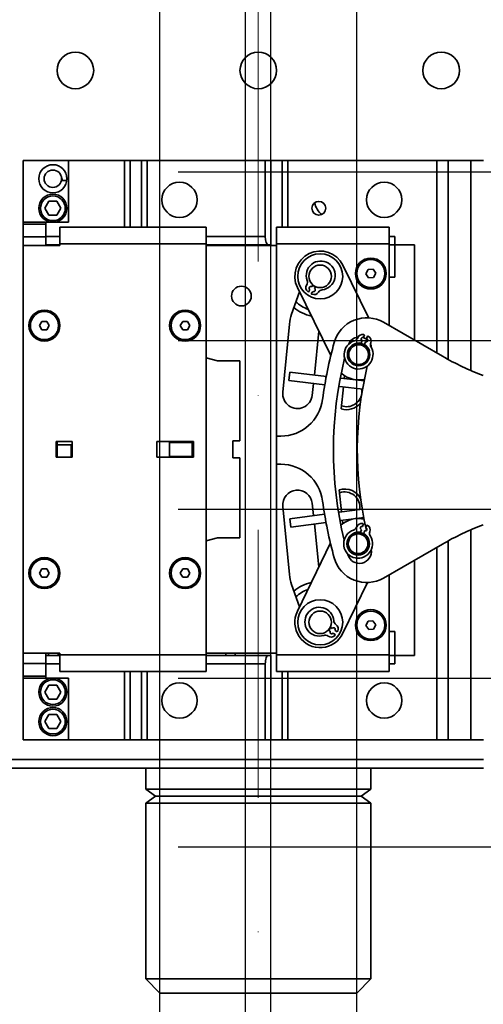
# Model space of a CAD drawing. Header units: millimetres. Extents: x 132157 to 155303, y 33763 to 45643.
# Tile 45 of 256: x 140820 to 140930, y 38455 to 38688. Entities that reach past the tile are written whole.
import ezdxf

# ---------------------------------------------------------------- set-up
doc = ezdxf.new("R2010")
doc.units = ezdxf.units.MM
doc.header["$LTSCALE"] = 20
doc.header["$PDMODE"] = 35
doc.header["$PDSIZE"] = 10
doc.linetypes.add('ČERCHOVANÁ2', pattern=[12.7, 6.35, -3.175, 0, -3.175])
doc.linetypes.add('ČÁRKOVANÁ2', pattern=[9.525, 6.35, -3.175])
for name, color, linetype in [('KOTY', 7, 'Continuous'), ('PŘEJEZD', 7, 'ČÁRKOVANÁ2'), ('VODÍTKA', 36, 'Continuous')]:
    doc.layers.add(name, color=color, linetype=linetype)
doc.layers.add('OSY', color=1, linetype='ČERCHOVANÁ2', lineweight=9)
doc.layers.add('RÁM', color=4, linetype='Continuous', lineweight=35)
doc.styles.get("Standard").update_dxf_attribs({"font": 'arial.ttf'})
doc.dimstyles.get("Standard").update_dxf_attribs({"dimscale": 20, "dimtxt": 3, "dimasz": 3, "dimexe": 1, "dimexo": 0, "dimgap": 1.5, "dimtad": 1, "dimdsep": 46, "dimtxsty": 'Standard', "dimcen": 0, "dimdle": 1, "dimclrd": 256, "dimclre": 256, "dimclrt": 256, "dimaunit": 1, "dimadec": 0, "dimazin": 0, "dimtfac": 0.6, "dimtmove": 0, "dimatfit": 3, "dimfxl": 0, "dimtolj": 1, "dimarcsym": 0})

# ---------------------------------------------------------------- blocks, each defined once
blk = doc.blocks.new('*D527')
at = {"layer": 'Defpoints', "color": 0, "ltscale": 0.5}
for p in [(139486.5, 40475.93), (140853.17, 40475.93), (140853.17, 37142.59)]:
    blk.add_point(p, dxfattribs=at)
at = {"layer": 'KOTY', "lineweight": -2, "ltscale": 0.5}
for p, q in [((140853.17, 40475.93), (139466.5, 40475.93)), ((139486.5, 37202.59), (139486.5, 40415.93)), ((140853.17, 37142.59), (139466.5, 37142.59))]:
    blk.add_line(p, q, dxfattribs=at)
at = {"layer": 'KOTY', "ltscale": 0.5}
for points in [[(139476.5, 40415.93), (139496.5, 40415.93), (139486.5, 40475.93)], [(139476.5, 37202.59), (139496.5, 37202.59), (139486.5, 37142.59)]]:
    blk.add_solid(points, dxfattribs=at)
at = {"layer": 'KOTY', "ltscale": 0.5, "insert": (139418.54, 38809.26), "char_height": 60, "attachment_point": 5, "rotation": 90}
blk.add_mtext('\\A1;TYČ 5000', dxfattribs=at)

msp = doc.modelspace()

# ---------------------------------------------------------------- linework, layer by layer
at = {"layer": 'OSY', "ltscale": 0.5}
msp.add_line((140876.5031, 34309.2588), (140876.5031, 40699.2588), dxfattribs=at)
at = {"layer": 'PŘEJEZD', "ltscale": 0.5}
for p, q in [((140853.1698, 38457.2588), (140853.1698, 40373.2588)), ((140899.8365, 38457.2588), (140899.8365, 40373.2588)), ((140873.5031, 38457.2588), (140873.5031, 40360.5921)), ((140879.5031, 38457.2588), (140879.5031, 40360.5921))]:
    msp.add_line(p, q, dxfattribs=at)
at = {"layer": 'PŘEJEZD'}
for p, q in [((140476.5031, 38651.9255), (141023.1698, 38651.9255)), ((140476.5031, 38611.9255), (141023.1698, 38611.9255)), ((140476.5031, 38571.9255), (141023.1698, 38571.9255)), ((140476.5031, 38531.9255), (141023.1698, 38531.9255)), ((140476.5031, 38491.9255), (141023.1698, 38491.9255))]:
    msp.add_line(p, q, dxfattribs=at)
at = {"layer": 'RÁM', "ltscale": 0.5}
for p, q in [((140929.8352, 38654.5921), (140820.8365, 38654.5921)), ((140820.8365, 38517.2588), (140820.8365, 38654.5921)), ((140831.5031, 38654.5921), (140831.5031, 38639.9255)), ((140844.8365, 38638.7921), (140844.8365, 38654.5921)), ((140846.1698, 38638.7921), (140846.1698, 38654.5921)), ((140848.8365, 38638.7921), (140848.8365, 38654.5921)), ((140850.1698, 38654.5921), (140850.1698, 38638.7921)), ((140878.1698, 38636.5921), (140878.1698, 38654.5921)), ((140879.5031, 38634.5921), (140879.5031, 38654.5921)), ((140882.1698, 38638.7921), (140882.1698, 38654.5921)), ((140883.5031, 38654.5921), (140883.5031, 38638.7921)), ((140918.8365, 38608.9363), (140918.8365, 38654.5921)), ((140921.5031, 38607.5125), (140921.5031, 38654.5921)), ((140926.8365, 38654.5921), (140926.8365, 38604.8824)), ((140831.112, 38649.8563), (140829.9654, 38649.8563)), ((140826.8742, 38644.9255), (140825.912, 38643.2588)), ((140826.8742, 38644.9255), (140828.7987, 38644.9255)), ((140829.761, 38643.2588), (140828.7987, 38644.9255)), ((140825.912, 38643.2588), (140826.8742, 38641.5921)), ((140828.7987, 38641.5921), (140829.761, 38643.2588)), ((140820.8365, 38639.9255), (140826.1698, 38639.9255)), ((140826.1698, 38639.9255), (140831.5031, 38639.9255)), ((140826.1698, 38634.4588), (140826.1698, 38639.9255)), ((140828.7987, 38641.5921), (140826.8742, 38641.5921)), ((140820.8365, 38639.5255), (140826.1698, 38639.5255)), ((140829.5031, 38638.7921), (140864.1698, 38638.7921)), ((140829.5031, 38638.7921), (140829.5031, 38634.4588)), ((140864.1698, 38533.4588), (140864.1698, 38638.7921)), ((140880.8365, 38638.7921), (140907.5031, 38638.7921)), ((140880.8365, 38533.4588), (140880.8365, 38638.7921)), ((140907.5031, 38615.4796), (140907.5031, 38638.7921)), ((140826.1698, 38636.4588), (140820.8365, 38636.4588)), ((140826.1698, 38636.5921), (140829.5031, 38636.5921)), ((140864.1698, 38636.5921), (140878.1698, 38636.5921)), ((140907.5031, 38636.5921), (140908.8365, 38636.5921)), ((140908.8365, 38626.9255), (140908.8365, 38636.5921)), ((140829.5031, 38634.4588), (140820.8365, 38634.4588)), ((140829.5031, 38634.5921), (140826.1698, 38634.5921)), ((140826.8365, 38634.4588), (140826.8365, 38634.5921)), ((140829.0578, 38634.4588), (140829.0578, 38634.5921)), ((140864.1698, 38634.7921), (140829.5031, 38634.7921)), ((140879.5031, 38634.5921), (140864.1698, 38634.5921)), ((140880.8365, 38634.4588), (140864.1698, 38634.4588)), ((140868.831, 38634.4588), (140868.831, 38634.5921)), ((140871.0523, 38634.5921), (140871.0523, 38634.4588)), ((140907.5031, 38634.7921), (140880.8365, 38634.7921)), ((140907.5031, 38634.5921), (140913.5031, 38634.5921)), ((140913.5031, 38634.5921), (140913.5031, 38612.0155)), ((140902.7097, 38617.2356), (140896.5557, 38629.7698)), ((140902.5463, 38628.764), (140902.0164, 38627.7381)), ((140902.5463, 38628.764), (140903.6997, 38628.8181)), ((140904.3232, 38627.8462), (140903.6997, 38628.8181)), ((140902.0164, 38627.7381), (140902.6399, 38626.7662)), ((140903.7933, 38626.8203), (140902.6399, 38626.7662)), ((140903.7933, 38626.8203), (140904.3232, 38627.8462)), ((140907.5031, 38626.9255), (140908.8365, 38626.9255)), ((140886.2804, 38623.47), (140884.401, 38618.1627)), ((140885.7839, 38624.4811), (140893.7058, 38608.3462)), ((140888.731, 38623.9697), (140888.3783, 38623.4039)), ((140889.0572, 38622.9807), (140889.4099, 38623.5464)), ((140889.4191, 38625.0734), (140889.1542, 38624.6485)), ((140889.8331, 38624.2253), (140890.1007, 38624.6545)), ((140825.2591, 38616.4588), (140824.6818, 38615.4588)), ((140825.2591, 38616.4588), (140826.4138, 38616.4588)), ((140826.9912, 38615.4588), (140826.4138, 38616.4588)), ((140858.5924, 38616.4588), (140858.0151, 38615.4588)), ((140858.5924, 38616.4588), (140859.7471, 38616.4588)), ((140860.3245, 38615.4588), (140859.7471, 38616.4588)), ((140824.6818, 38615.4588), (140825.2591, 38614.4588)), ((140826.4138, 38614.4588), (140825.2591, 38614.4588)), ((140826.4138, 38614.4588), (140826.9912, 38615.4588)), ((140858.0151, 38615.4588), (140858.5924, 38614.4588)), ((140859.7471, 38614.4588), (140858.5924, 38614.4588)), ((140859.7471, 38614.4588), (140860.3245, 38615.4588)), ((140883.873, 38615.7784), (140882.3273, 38599.6448)), ((140889.7959, 38603.7366), (140890.8844, 38614.0927)), ((140906.2061, 38616.2285), (140920.1284, 38608.1904)), ((140901.1427, 38611.9054), (140900.9013, 38611.2839)), ((140901.6736, 38613.2725), (140901.4323, 38612.6511)), ((140902.178, 38612.3615), (140902.4193, 38612.9829)), ((140901.647, 38610.9943), (140901.8884, 38611.6157)), ((140864.1698, 38607.7921), (140866.8365, 38607.0776)), ((140872.1698, 38607.0776), (140866.8365, 38607.0776)), ((140872.1698, 38588.1255), (140872.1698, 38607.0776)), ((140883.9405, 38604.4079), (140883.7127, 38602.4209)), ((140892.2782, 38601.4389), (140883.7127, 38602.4209)), ((140892.6276, 38603.412), (140883.9405, 38604.4079)), ((140901.7044, 38602.3714), (140896.0912, 38603.0149)), ((140896.9476, 38603.53), (140896.8839, 38602.924)), ((140889.289, 38598.9131), (140889.5869, 38601.7475)), ((140901.346, 38600.3993), (140895.7266, 38601.0436)), ((140896.6748, 38600.9349), (140896.1263, 38595.7163)), ((140897.3878, 38596.2249), (140896.201, 38596.427)), ((140880.8365, 38589.2536), (140881.8261, 38589.2536)), ((140828.6365, 38587.9921), (140832.3698, 38587.9921)), ((140828.6365, 38584.2588), (140828.6365, 38587.9921)), ((140828.8365, 38584.2588), (140828.8365, 38587.9921)), ((140832.1698, 38587.1627), (140828.8365, 38587.1627)), ((140832.1698, 38584.2588), (140832.1698, 38587.1627)), ((140832.3698, 38587.9921), (140832.3698, 38584.2588)), ((140852.5031, 38587.9921), (140861.1698, 38587.9921)), ((140852.5031, 38584.2588), (140852.5031, 38587.9921)), ((140855.5031, 38587.7574), (140860.8365, 38587.7574)), ((140855.5031, 38587.7574), (140855.5031, 38584.4241)), ((140860.8365, 38587.9921), (140860.8365, 38587.7574)), ((140860.8365, 38587.7574), (140860.8365, 38584.4241)), ((140861.1698, 38587.9921), (140861.1698, 38584.2588)), ((140870.5031, 38588.1255), (140872.1698, 38588.1255)), ((140870.5031, 38584.1255), (140870.5031, 38588.1255)), ((140832.3698, 38584.2588), (140828.6365, 38584.2588)), ((140861.1698, 38584.2588), (140852.5031, 38584.2588)), ((140855.5031, 38584.4241), (140860.8365, 38584.4241)), ((140860.8365, 38584.4241), (140860.8365, 38584.2588)), ((140872.1698, 38584.1255), (140870.5031, 38584.1255)), ((140872.1698, 38565.1733), (140872.1698, 38584.1255)), ((140881.8261, 38582.5974), (140880.8365, 38582.5974)), ((140895.6596, 38576.5346), (140896.2111, 38571.2876)), ((140882.3273, 38572.6062), (140883.873, 38556.4726)), ((140889.5955, 38570.4213), (140889.289, 38573.3379)), ((140892.2237, 38570.7654), (140883.9755, 38569.6854)), ((140901.2077, 38571.9418), (140895.6596, 38571.2153)), ((140901.5842, 38569.9741), (140896.0131, 38569.2446)), ((140883.9755, 38569.6854), (140884.2352, 38567.7023)), ((140892.5554, 38568.7918), (140884.2352, 38567.7023)), ((140890.8694, 38558.3013), (140889.8046, 38568.4316)), ((140896.4203, 38569.2979), (140896.5045, 38568.4964)), ((140901.4522, 38568.4628), (140901.2241, 38567.8364)), ((140901.9758, 38567.5626), (140902.2039, 38568.1891)), ((140866.8365, 38565.1733), (140864.1698, 38564.4588)), ((140872.1698, 38565.1733), (140866.8365, 38565.1733)), ((140900.9504, 38567.0847), (140900.7223, 38566.4582)), ((140901.474, 38566.1845), (140901.7021, 38566.8109)), ((140926.8365, 38566.9686), (140926.8365, 38517.2588)), ((140893.5936, 38563.9428), (140885.7668, 38547.7345)), ((140920.1284, 38563.6605), (140906.2061, 38555.6225)), ((140918.8365, 38517.2588), (140918.8365, 38562.9146)), ((140921.5031, 38517.2588), (140921.5031, 38564.3384)), ((140913.5031, 38559.8354), (140913.5031, 38537.2588)), ((140825.2591, 38557.7921), (140824.6818, 38556.7921)), ((140824.6818, 38556.7921), (140825.2591, 38555.7921)), ((140825.2591, 38557.7921), (140826.4138, 38557.7921)), ((140826.4138, 38555.7921), (140825.2591, 38555.7921)), ((140826.9912, 38556.7921), (140826.4138, 38557.7921)), ((140826.4138, 38555.7921), (140826.9912, 38556.7921)), ((140858.5924, 38557.7921), (140858.0151, 38556.7921)), ((140858.0151, 38556.7921), (140858.5924, 38555.7921)), ((140858.5924, 38557.7921), (140859.7471, 38557.7921)), ((140859.7471, 38555.7921), (140858.5924, 38555.7921)), ((140860.3245, 38556.7921), (140859.7471, 38557.7921)), ((140859.7471, 38555.7921), (140860.3245, 38556.7921)), ((140907.5031, 38533.4588), (140907.5031, 38556.3713)), ((140884.401, 38554.0882), (140886.2769, 38548.7909)), ((140896.5728, 38542.5164), (140902.3951, 38554.5736)), ((140902.5288, 38545.4192), (140902.0175, 38544.3839)), ((140902.0175, 38544.3839), (140902.6586, 38543.4234)), ((140902.5288, 38545.4192), (140903.681, 38545.4942)), ((140904.3221, 38544.5338), (140903.681, 38545.4942)), ((140903.8108, 38543.4984), (140904.3221, 38544.5338)), ((140893.1514, 38543.297), (140893.5665, 38543.0152)), ((140894.0158, 38543.6771), (140893.597, 38543.9614)), ((140894.2285, 38542.5659), (140894.7801, 38542.1915)), ((140895.2293, 38542.8534), (140894.6777, 38543.2278)), ((140903.8108, 38543.4984), (140902.6586, 38543.4234)), ((140908.8365, 38542.9255), (140907.5031, 38542.9255)), ((140908.8365, 38535.2588), (140908.8365, 38542.9255)), ((140820.8365, 38537.7921), (140829.5031, 38537.7921)), ((140826.1698, 38531.9255), (140826.1698, 38537.7921)), ((140826.1698, 38537.2588), (140829.5031, 38537.2588)), ((140826.8365, 38537.2588), (140826.8365, 38537.7921)), ((140829.0578, 38537.7921), (140829.0578, 38537.2588)), ((140829.5031, 38537.7921), (140829.5031, 38533.4588)), ((140829.5031, 38537.4588), (140864.1698, 38537.4588)), ((140880.8365, 38537.7921), (140864.1698, 38537.7921)), ((140864.1698, 38537.2588), (140879.5031, 38537.2588)), ((140868.831, 38537.7921), (140868.831, 38537.2588)), ((140871.0523, 38537.7921), (140871.0523, 38537.2588)), ((140879.5031, 38537.2588), (140879.5031, 38517.2588)), ((140880.8365, 38537.4588), (140907.5031, 38537.4588)), ((140913.5031, 38537.2588), (140907.5031, 38537.2588)), ((140820.8365, 38535.3921), (140826.1698, 38535.3921)), ((140829.5031, 38535.2588), (140826.1698, 38535.2588)), ((140878.1698, 38535.2588), (140864.1698, 38535.2588)), ((140878.1698, 38517.2588), (140878.1698, 38535.2588)), ((140908.8365, 38535.2588), (140907.5031, 38535.2588)), ((140864.1698, 38533.4588), (140829.5031, 38533.4588)), ((140844.8365, 38517.2588), (140844.8365, 38533.4588)), ((140846.1698, 38533.4588), (140846.1698, 38517.2588)), ((140848.8365, 38533.4588), (140848.8365, 38517.2588)), ((140850.1698, 38533.4588), (140850.1698, 38517.2588)), ((140907.5031, 38533.4588), (140880.8365, 38533.4588)), ((140882.1698, 38533.4588), (140882.1698, 38517.2588)), ((140883.5031, 38533.4588), (140883.5031, 38517.2588)), ((140820.8365, 38532.3255), (140826.1698, 38532.3255)), ((140826.1698, 38531.9255), (140820.8365, 38531.9255)), ((140826.8742, 38530.2588), (140825.912, 38528.5921)), ((140831.5031, 38531.9255), (140826.1698, 38531.9255)), ((140826.8742, 38530.2588), (140828.7987, 38530.2588)), ((140829.761, 38528.5921), (140828.7987, 38530.2588)), ((140831.5031, 38531.9255), (140831.5031, 38517.2588)), ((140825.912, 38528.5921), (140826.8742, 38526.9255)), ((140828.7987, 38526.9255), (140829.761, 38528.5921)), ((140828.7987, 38526.9255), (140826.8742, 38526.9255)), ((140826.8742, 38523.2588), (140825.912, 38521.5921)), ((140826.8742, 38523.2588), (140828.7987, 38523.2588)), ((140829.761, 38521.5921), (140828.7987, 38523.2588)), ((140825.912, 38521.5921), (140826.8742, 38519.9255)), ((140828.7987, 38519.9255), (140829.761, 38521.5921)), ((140828.7987, 38519.9255), (140826.8742, 38519.9255)), ((140929.8352, 38517.2588), (140820.8365, 38517.2588)), ((140929.8352, 38512.5921), (140811.1698, 38512.5921)), ((140749.8365, 38510.5921), (140929.8352, 38510.5921))]:
    msp.add_line(p, q, dxfattribs=at)
at = {"layer": 'RÁM'}
for p, q in [((140849.8365, 38505.5921), (140849.8365, 38510.5921)), ((140849.8365, 38510.5921), (140903.1698, 38510.5921)), ((140903.1698, 38505.5921), (140903.1698, 38510.5921)), ((140849.8365, 38505.5921), (140852.1304, 38503.9255)), ((140903.1698, 38505.5921), (140849.8365, 38505.5921)), ((140903.1698, 38505.5921), (140900.8758, 38503.9255)), ((140852.1304, 38503.9255), (140849.8365, 38502.2588)), ((140849.8365, 38460.5921), (140849.8365, 38502.2588)), ((140903.1698, 38502.2588), (140849.8365, 38502.2588)), ((140852.1304, 38503.9255), (140900.8758, 38503.9255)), ((140900.8758, 38503.9255), (140903.1698, 38502.2588)), ((140903.1698, 38460.5921), (140903.1698, 38502.2588)), ((140853.1698, 38457.2588), (140849.8365, 38460.5921)), ((140849.8365, 38460.5921), (140903.1698, 38460.5921)), ((140899.8365, 38457.2588), (140903.1698, 38460.5921)), ((140853.1698, 38457.2588), (140899.8365, 38457.2588))]:
    msp.add_line(p, q, dxfattribs=at)
at = {"layer": 'RÁM', "ltscale": 0.5}
for centre, radius in [((140833.1698, 38675.9255), 4.3333), ((140876.5031, 38675.9255), 4.3333), ((140919.8365, 38675.9255), 4.3333), ((140827.8365, 38650.2588), 3.3333), ((140827.8365, 38650.2588), 2.0667), ((140857.8365, 38645.2588), 4.1667), ((140906.3365, 38645.2588), 4.1667), ((140827.8365, 38643.2588), 3.3333), ((140827.8365, 38643.2588), 2.9333), ((140890.8365, 38643.2588), 1.639), ((140891.1698, 38627.1255), 5.3333), ((140903.1698, 38627.7921), 3.6667), ((140903.1698, 38627.7921), 3.3333), ((140891.1698, 38627.1255), 2.6667), ((140872.5031, 38622.4588), 2.3333), ((140825.8365, 38615.4588), 3.6667), ((140825.8365, 38615.4588), 3.3333), ((140859.1698, 38615.4588), 3.6667), ((140859.1698, 38615.4588), 3.3333), ((140900.2781, 38608.5742), 2.6667), ((140900.2781, 38608.5742), 2.3333), ((140900.1566, 38563.7359), 2.6667), ((140900.1566, 38563.7359), 2.3333), ((140825.8365, 38556.7921), 3.6667), ((140859.1698, 38556.7921), 3.6667), ((140825.8365, 38556.7921), 3.3333), ((140859.1698, 38556.7921), 3.3333), ((140891.1698, 38545.1255), 5.3333), ((140891.1698, 38545.1255), 2.6667), ((140903.1698, 38544.4588), 3.6667), ((140903.1698, 38544.4588), 3.3333), ((140827.8365, 38528.5921), 3.3333), ((140827.8365, 38528.5921), 2.9333), ((140857.8365, 38526.5921), 4.1667), ((140906.3365, 38526.5921), 4.1667), ((140827.8365, 38521.5921), 3.3333), ((140827.8365, 38521.5921), 2.9333)]:
    msp.add_circle(centre, radius, dxfattribs=at)
for centre, radius, start, end in [((140827.8365, 38650.2588), 2.1667, 349.293829, 5.650586), ((140894.1698, 38645.2588), 4.3333, 188.905073, 233.354114), ((140891.1698, 38627.1255), 6, 26.15001, 206.15001), ((140891.3021, 38627.3376), 3.4167, 276.224328, 199.894337), ((140886.9609, 38625.7666), 1.2, 327.045536, 19.894337), ((140888.9748, 38624.4611), 1.2, 147.045536, 230.516602), ((140891.1698, 38627.1255), 4.6521, 230.516602, 233.126815), ((140888.9426, 38624.3091), 0.4, 58.059332, 238.059332), ((140891.1698, 38627.1255), 2.7333, 229.535042, 246.589694), ((140891.1698, 38627.1255), 2.8, 231.00653, 246.370841), ((140889.6215, 38623.8859), 0.4, 238.059332, 58.059332), ((140891.8026, 38622.7482), 1.2, 96.224328, 149.073128), ((140891.1698, 38627.1255), 8.3333, 226.331818, 249.796423), ((140891.1698, 38627.1255), 4.6521, 242.991849, 245.602063), ((140889.7438, 38623.9816), 1.2, 245.602063, 329.073128), ((140891.1698, 38627.1255), 9.6667, 229.880444, 257.573417), ((140893.8274, 38614.8247), 10, 160.5, 174.527511), ((140902.2061, 38609.3003), 8, 60, 164.228602), ((140900.2781, 38608.5742), 3.4167, 106.940907, 30.610916), ((140900.4778, 38609.9255), 2.8333, 96.999135, 158.298931), ((140898.9328, 38612.9905), 1.2, 286.940907, 339.789707), ((140901.1851, 38612.1614), 1.2, 76.318642, 159.789707), ((140901.2875, 38612.2782), 0.4, 68.775911, 248.775911), ((140900.4778, 38609.9255), 2.8333, 46.363543, 75.45121), ((140900.3686, 38608.8072), 4.6521, 73.708428, 76.318642), ((140902.0332, 38611.9886), 0.4, 248.775911, 68.775911), ((140900.3686, 38608.8072), 4.6521, 61.233181, 63.843394), ((140902.0299, 38611.8333), 1.2, 337.762116, 61.233181), ((140984.9686, 38585.9255), 94, 164.228602, 172.637013), ((140900.3686, 38608.8072), 2.5333, 77.860632, 125.117893), ((140900.2781, 38608.5742), 2.7333, 55.864002, 76.858557), ((140900.3686, 38608.8072), 2.5333, 12.434577, 59.691191), ((140904.2514, 38610.925), 1.2, 157.762116, 210.610916), ((140900.4778, 38609.9255), 2.8333, 4.887639, 24.19525), ((140984.9686, 38585.9255), 90.6667, 166.078645, 193.610955), ((140953.4617, 38665.9255), 66.6667, 240, 249.210635), ((140984.9686, 38585.9255), 85, 166.445584, 192.929914), ((140900.2781, 38608.5742), 6, 228.028638, 284.641858), ((140897.4031, 38599.8921), 4.3667, 36.195731, 38.317296), ((140897.4016, 38599.8916), 3.6667, 269.783964, 8.705207), ((140881.8261, 38599.2536), 10, 270, 352.637013), ((140885.8081, 38599.2789), 3.5, 174, 354), ((140897.4031, 38599.8921), 4.3667, 252.998208, 318.483339), ((140830.5031, 38586.1255), 2.3333, 135.584691, 143.130102), ((140830.5031, 38586.1255), 2.3333, 216.869898, 224.415309), ((140881.8261, 38572.5974), 10, 7.362987, 90), ((140885.8081, 38572.972), 3.5, 6, 186), ((140896.9365, 38572.3588), 4.3667, 24.630893, 107.001792), ((140896.935, 38572.3594), 3.6667, 351.983084, 109.113376), ((140984.9686, 38585.9255), 94, 187.362987, 195.771398), ((140896.9365, 38572.3588), 4.3667, 322.98646, 324.507715), ((140900.1566, 38563.7359), 6, 75.404291, 131.668222), ((140896.935, 38572.3594), 3.6667, 262.886624, 269.370551), ((140898.718, 38568.1227), 1.2, 288.155955, 341.004755), ((140900.9873, 38567.3415), 1.2, 77.53369, 161.004755), ((140901.0872, 38567.4605), 0.4, 69.990959, 249.990959), ((140900.2422, 38563.9708), 4.6521, 74.923476, 77.53369), ((140901.8389, 38567.1868), 0.4, 249.990959, 69.990959), ((140900.2422, 38563.9708), 4.6521, 62.448229, 65.058442), ((140901.8389, 38567.0314), 1.2, 338.977163, 62.448229), ((140953.4617, 38505.9255), 66.6667, 110.789365, 120), ((140900.1566, 38563.7359), 3.4167, 108.155955, 31.825964), ((140900.2422, 38563.9708), 2.5333, 79.075679, 122.2839), ((140900.1566, 38563.7359), 2.7333, 44.033389, 84.317575), ((140900.2422, 38563.9708), 2.5333, 14.016932, 60.906239), ((140904.0792, 38566.1705), 1.2, 158.977163, 211.825964), ((140984.9686, 38585.9255), 90.6667, 195.712636, 195.857442), ((140900.4778, 38561.9255), 2.8333, 195.857442, 8.601754), ((140902.2061, 38562.5507), 8, 195.771398, 300), ((140893.8274, 38557.4263), 10, 185.472489, 199.5), ((140891.1698, 38545.1255), 9.6667, 102.877282, 130.173624), ((140891.1698, 38545.1255), 8.3333, 110.341809, 133.708915), ((140891.1698, 38545.1255), 6, 154.224508, 334.224508), ((140890.9629, 38545.2659), 3.4167, 3.997544, 287.667553), ((140895.5684, 38545.5877), 1.2, 183.997544, 236.846345), ((140894.2559, 38543.5784), 1.2, 333.375279, 56.846345), ((140892.3641, 38540.867), 1.2, 54.818753, 107.667553), ((140893.7469, 38542.8286), 1.2, 234.818753, 318.289819), ((140891.1698, 38545.1255), 2.7333, 317.293735, 334.377864), ((140891.1698, 38545.1255), 2.8, 317.562178, 334.143712), ((140893.8975, 38542.7906), 0.4, 145.832549, 325.832549), ((140894.3468, 38543.4525), 0.4, 325.832549, 145.832549), ((140891.1698, 38545.1255), 4.6521, 318.289819, 320.900032), ((140891.1698, 38545.1255), 4.6521, 330.765066, 333.375279)]:
    msp.add_arc(centre, radius, start, end, dxfattribs=at)
at = {"layer": 'RÁM', "ltscale": 0.5, "extrusion": (0, 0, -1)}
for centre, start_param, end_param in [((140878.8365, 38636.5921), -3.14159265, -1.57079633), ((140878.8365, 38535.2588), -1.57079633, 0)]:
    msp.add_ellipse(centre, major_axis=(0, 2), ratio=0.33333333, start_param=start_param, end_param=end_param, dxfattribs=at)
at = {"layer": 'VODÍTKA', "ltscale": 0.5}
for p, q in [((140853.1698, 34309.2588), (140853.1698, 40699.2588)), ((140873.5031, 34309.2588), (140873.5031, 40699.2588)), ((140879.5031, 34309.2588), (140879.5031, 40699.2588)), ((140899.8365, 34309.2588), (140899.8365, 40699.2588))]:
    msp.add_line(p, q, dxfattribs=at)

# ---------------------------------------------------------------- dimensions: what is measured, and where the dimension line sits
at = {"layer": 'KOTY', "ltscale": 0.5}
dim = msp.add_linear_dim(base=(139486.5031, 40475.9255), p1=(140853.1698, 37142.5921), p2=(140853.1698, 40475.9255), angle=90, text='TYČ <>', dimstyle='Standard', override={"dimlfac": 1.5}, dxfattribs=at)
dim.commit()
dim.dimension.update_dxf_attribs({"geometry": '*D527', "text_midpoint": (139418.5427, 38809.2588)})

doc.saveas('drawing.dxf')
